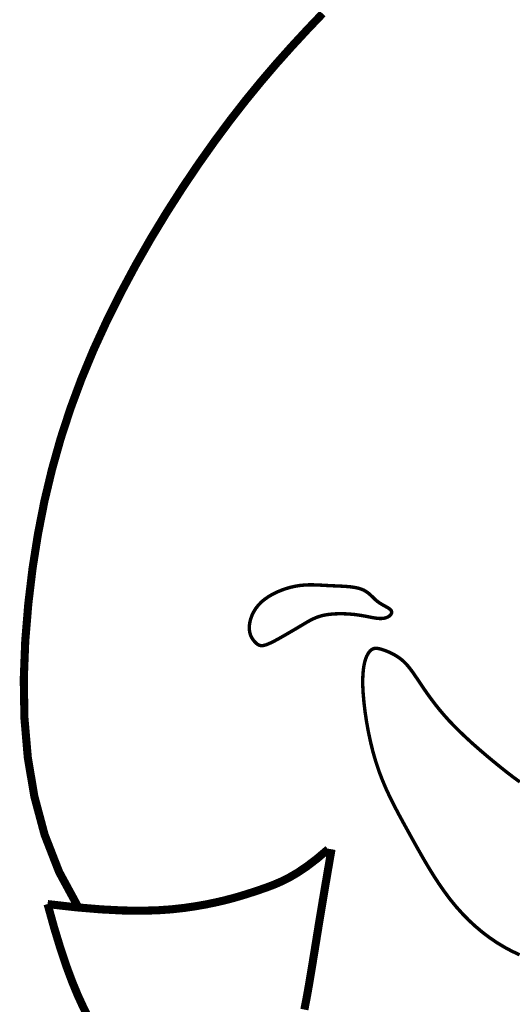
# Model space of a CAD drawing. Header units: inches. Extents: x 63.8 to 72.3, y -3.8 to 7.2.
# Tile 138 of 147: x 70.85 to 70.989, y -1.922 to -1.643. Entities that reach past the tile are written whole.
import ezdxf

# ---------------------------------------------------------------- set-up
doc = ezdxf.new("R2010")
doc.units = ezdxf.units.IN
doc.header["$MEASUREMENT"] = 0
doc.layers.add('FACE', color=160, linetype='Continuous')

msp = doc.modelspace()

# ---------------------------------------------------------------- linework, layer by layer
at = {"layer": 'FACE', "color": 5}
for points, const_width in [([(70.93542, -1.64116), (70.93101, -1.64579), (70.92665, -1.65051), (70.92232, -1.65536), (70.91801, -1.66041), (70.91367, -1.66572), (70.9093, -1.67133), (70.90486, -1.67732), (70.90034, -1.68371), (70.89578, -1.69048), (70.89123, -1.69759), (70.88674, -1.70499), (70.88237, -1.71265), (70.87817, -1.72051), (70.87418, -1.72853), (70.87045, -1.73667), (70.86704, -1.7449), (70.86394, -1.75326), (70.86116, -1.76179), (70.8587, -1.77054), (70.85655, -1.77955), (70.85472, -1.78889), (70.85319, -1.79859), (70.85198, -1.8087), (70.85111, -1.81925), (70.85069, -1.83013), (70.85088, -1.8412), (70.85183, -1.85235), (70.85369, -1.86342), (70.8566, -1.8743), (70.86071, -1.88486), (70.86618, -1.89495)], 0.0023), ([(70.99135, -1.8593), (70.98937, -1.85786), (70.98741, -1.85635), (70.98547, -1.85479), (70.98353, -1.8532), (70.98161, -1.85159), (70.97971, -1.84996), (70.97786, -1.84833), (70.97608, -1.84669), (70.97437, -1.84506), (70.97275, -1.84345), (70.97123, -1.84186), (70.96984, -1.8403), (70.96855, -1.83878), (70.96738, -1.83731), (70.9663, -1.83588), (70.96531, -1.83452), (70.96441, -1.83323), (70.96358, -1.83201), (70.96282, -1.83087), (70.96212, -1.82983), (70.96147, -1.82887), (70.96085, -1.82798), (70.96025, -1.82718), (70.95966, -1.82644), (70.95907, -1.82576), (70.95845, -1.82514), (70.9578, -1.82457), (70.95712, -1.82405), (70.9564, -1.82357), (70.95566, -1.82314), (70.95491, -1.82275), (70.95418, -1.82241), (70.95346, -1.82212), (70.95278, -1.82187), (70.95214, -1.82166), (70.95157, -1.82151), (70.95104, -1.8214), (70.95056, -1.82137), (70.95012, -1.8214), (70.94971, -1.82152), (70.94933, -1.82173), (70.94895, -1.82205), (70.94859, -1.82247), (70.94823, -1.82302), (70.94788, -1.82371), (70.94756, -1.82457), (70.94728, -1.82561), (70.94705, -1.82685), (70.94689, -1.82832), (70.9468, -1.83003), (70.94681, -1.83201), (70.94693, -1.83427), (70.94715, -1.83676), (70.94747, -1.83944), (70.94789, -1.84224), (70.94841, -1.84512), (70.94903, -1.84802), (70.94974, -1.85089), (70.95055, -1.85368), (70.95144, -1.85634), (70.95242, -1.85889), (70.95347, -1.86136), (70.95459, -1.86376), (70.95577, -1.86612), (70.95701, -1.86847), (70.95829, -1.87083), (70.95961, -1.87323), (70.96096, -1.87568), (70.96235, -1.87817), (70.96377, -1.88068), (70.96523, -1.88317), (70.96674, -1.88564), (70.9683, -1.88805), (70.96992, -1.89039), (70.97158, -1.89263), (70.97331, -1.89475), (70.9751, -1.89675), (70.97694, -1.89863), (70.97884, -1.90038), (70.9808, -1.90202), (70.9828, -1.90353), (70.98485, -1.90493), (70.98695, -1.9062), (70.98909, -1.90735), (70.99127, -1.90837)], 0.000969), ([(70.85744, -1.89398), (70.8656, -1.8949), (70.8727, -1.89549), (70.87884, -1.8958), (70.88414, -1.89587), (70.88873, -1.89574), (70.89271, -1.89546), (70.8962, -1.89507), (70.89932, -1.89461), (70.90217, -1.89411), (70.90479, -1.89358), (70.90722, -1.89302), (70.90949, -1.89244), (70.91164, -1.89184), (70.9137, -1.89121), (70.91569, -1.89057), (70.91767, -1.88991), (70.91965, -1.88922), (70.92167, -1.88845), (70.92378, -1.88754), (70.92602, -1.88641), (70.92842, -1.885), (70.93102, -1.88324), (70.93386, -1.88107), (70.93698, -1.87842)], 0.0023), ([(70.93795, -1.87842), (70.93661, -1.88624), (70.93546, -1.89303), (70.93449, -1.89891), (70.93367, -1.90399), (70.93296, -1.90839), (70.93234, -1.91222), (70.93178, -1.91558), (70.93126, -1.9186), (70.93075, -1.92137), (70.93025, -1.92393)], 0.0023), ([(70.85744, -1.89398), (70.85929, -1.90065), (70.86107, -1.90651), (70.86278, -1.91163), (70.86444, -1.91609), (70.86604, -1.91996), (70.86759, -1.92333), (70.86908, -1.92627)], 0.0023)]:
    msp.add_lwpolyline(points, dxfattribs=dict(at, const_width=const_width))
at = {"layer": 'FACE', "color": 5, "const_width": 0.000969}
msp.add_lwpolyline([(70.91641, -1.81974), (70.91611, -1.81942), (70.91579, -1.81904), (70.9155, -1.81861), (70.91522, -1.81813), (70.91498, -1.81758), (70.9148, -1.81697), (70.91468, -1.81629), (70.91463, -1.81554), (70.91468, -1.81472), (70.91482, -1.81384), (70.91507, -1.81291), (70.91542, -1.81196), (70.91589, -1.81101), (70.91647, -1.81006), (70.91718, -1.80914), (70.91802, -1.80826), (70.919, -1.80745), (70.92008, -1.80669), (70.92126, -1.80601), (70.92251, -1.80539), (70.9238, -1.80485), (70.92512, -1.80439), (70.92643, -1.80402), (70.92772, -1.80373), (70.92897, -1.80353), (70.93019, -1.80341), (70.93138, -1.80335), (70.93255, -1.80334), (70.93372, -1.80338), (70.93488, -1.80343), (70.93606, -1.8035), (70.93726, -1.80356), (70.93849, -1.80362), (70.93972, -1.80367), (70.94095, -1.80373), (70.94215, -1.8038), (70.94331, -1.80391), (70.9444, -1.80406), (70.94541, -1.80426), (70.94631, -1.80453), (70.94711, -1.80487), (70.9478, -1.80527), (70.94841, -1.80571), (70.94896, -1.80619), (70.94948, -1.80668), (70.94998, -1.80716), (70.95048, -1.80764), (70.95101, -1.80808), (70.95157, -1.80849), (70.95216, -1.80885), (70.95274, -1.80919), (70.95331, -1.8095), (70.95383, -1.80979), (70.95428, -1.81008), (70.95464, -1.81037), (70.95489, -1.81067), (70.955, -1.81098), (70.955, -1.81129), (70.95488, -1.8116), (70.95467, -1.8119), (70.95437, -1.81218), (70.954, -1.81242), (70.95358, -1.81262), (70.95311, -1.81277), (70.95261, -1.81286), (70.95208, -1.8129), (70.95154, -1.8129), (70.95097, -1.81285), (70.95038, -1.81278), (70.94979, -1.81268), (70.94919, -1.81257), (70.94858, -1.81245), (70.94797, -1.81233), (70.94736, -1.81221), (70.94673, -1.8121), (70.94608, -1.81199), (70.94539, -1.81189), (70.94467, -1.81179), (70.9439, -1.81171), (70.94309, -1.81164), (70.94221, -1.81159), (70.94129, -1.81156), (70.94033, -1.81155), (70.93936, -1.81157), (70.93839, -1.81162), (70.93742, -1.81171), (70.93649, -1.81184), (70.93559, -1.81201), (70.93475, -1.81224), (70.93396, -1.8125), (70.93321, -1.8128), (70.9325, -1.81312), (70.93183, -1.81347), (70.93118, -1.81383), (70.93055, -1.8142), (70.92994, -1.81457), (70.92934, -1.81493), (70.92874, -1.81528), (70.92814, -1.81564), (70.92753, -1.816), (70.92692, -1.81636), (70.92628, -1.81673), (70.92562, -1.81712), (70.92493, -1.81752), (70.92421, -1.81793), (70.92346, -1.81836), (70.92271, -1.81878), (70.92196, -1.81918), (70.92124, -1.81955), (70.92055, -1.81989), (70.91991, -1.82017), (70.91932, -1.82039), (70.91881, -1.82053), (70.91837, -1.82061), (70.91798, -1.82061), (70.91763, -1.82055), (70.91731, -1.82043), (70.91701, -1.82025), (70.91671, -1.82002)], close=True, dxfattribs=at)

doc.saveas('drawing.dxf')
